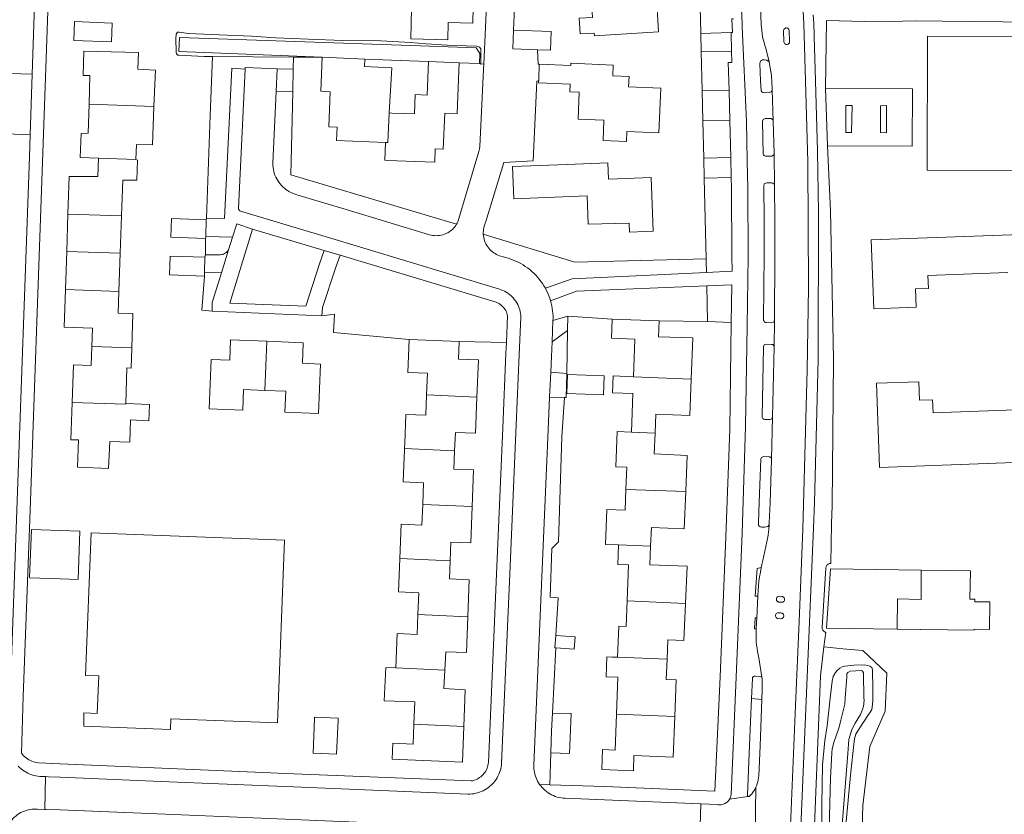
# Model space of a CAD drawing. Header units: metres. Extents: x 89888 to 94270, y 464165 to 468904.
# Tile 132 of 256: x 91864 to 92048, y 466562 to 466710. Entities that reach past the tile are written whole.
import ezdxf

# ---------------------------------------------------------------- set-up
doc = ezdxf.new("R2010")
doc.units = ezdxf.units.M
for name, color, linetype, lineweight in [('B_BEBOUWINGSGRENS_0', 251, 'CONTINUOUS', 13), ('B_TUSSENMUUR_0', 251, 'CONTINUOUS', 13), ('G_GRENS_ALGEMEEN_0', 251, 'CONTINUOUS', 13), ('T_CULTUURGRENS_0', 251, 'CONTINUOUS', 13), ('T_HEK_LIJN_0', 251, 'CONTINUOUS', 13), ('V_WEGGRENS_0', 251, 'CONTINUOUS', 13), ('W_WATERGRENS_0', 251, 'CONTINUOUS', 13)]:
    doc.layers.add(name, color=color, linetype=linetype, lineweight=lineweight)

# ---------------------------------------------------------------- blocks, each defined once
blk = doc.blocks.new('OGT_BLOK2_ACAD_1_FMEBLOCK3')
at = {"layer": 'G_GRENS_ALGEMEEN_0'}
blk.add_line((2.84, 4.42), (-2.5, 4.62), dxfattribs=at)
blk.add_lwpolyline([(-2.5, 4.62), (-2.84, -4.41), (2.84, -4.62)], dxfattribs=at)

msp = doc.modelspace()

# ---------------------------------------------------------------- linework, layer by layer
at = {"layer": 'B_BEBOUWINGSGRENS_0'}
for p, q in [((91920.78, 466702.76), (91928.71, 466702.44)), ((91940.57, 466701.96), (91946.29, 466701.73)), ((91946.29, 466701.73), (91946.04, 466695.5)), ((91961.13, 466698.61), (91961.24, 466701.49)), ((91974.05, 466683.07), (91966.41, 466682.78)), ((91873.36, 466673.54), (91873.12, 466666.55)), ((91883.1, 466666.25), (91883.34, 466673.23)), ((91899.14, 466672.48), (91899.04, 466669.36)), ((91899.04, 466669.36), (91899.02, 466668.98)), ((91873.12, 466666.55), (91872.88, 466659.47)), ((91882.87, 466659.12), (91883.1, 466666.25)), ((91898.88, 466665.48), (91898.81, 466662.71)), ((91898.81, 466662.71), (91898.79, 466661.98)), ((91974.83, 466653.97), (91983.57, 466653.66)), ((91936.98, 466650.14), (91946.32, 466649.77)), ((91977.41, 466622.21), (91977.56, 466626.33))]:
    msp.add_line(p, q, dxfattribs=at)
for points in [[(91949, 466715.06), (91948.86, 466709.14), (91944.23, 466709.25), (91944.16, 466706.03), (91937.27, 466706.18), (91937.4, 466711.82), (91939.31, 466711.78), (91939.39, 466715.28)], [(91983.04, 466714.92), (91983.5, 466707.51), (91971.52, 466706.77), (91971.49, 466707.28), (91968.88, 466707.11), (91968.7, 466710.05), (91971.19, 466710.21), (91970.94, 466714.2)], [(91881.58, 466709.12), (91874.58, 466709.43), (91874.45, 466705.9), (91881.46, 466705.64), (91881.58, 466709.12)], [(91960.93, 466704.16), (91956.3, 466704.33), (91956.46, 466707.84)], [(91956.46, 466707.84), (91963.47, 466707.59), (91963.34, 466704.08), (91960.93, 466704.16)], [(92051.21, 466706.67), (92033.64, 466706.73), (92033.57, 466681.71)], [(92033.57, 466681.71), (92051.13, 466681.66), (92051.21, 466706.67)], [(91889.39, 466693.61), (91889.67, 466700.36), (91886.41, 466700.56), (91886.49, 466703.69), (91876.32, 466703.92), (91876.18, 466699.37), (91877.45, 466699.34), (91877.29, 466694)], [(91932.54, 466686.89), (91923.45, 466687.26), (91923.55, 466689.72), (91922.01, 466689.79), (91922.27, 466696.35), (91920.52, 466696.42), (91920.78, 466702.76)], [(91928.71, 466702.44), (91928.65, 466701.08), (91933.76, 466700.83), (91933.23, 466692.39)], [(91933.23, 466692.39), (91933.72, 466692.37), (91937.97, 466692.2), (91938.12, 466695.82), (91940.32, 466695.73), (91940.57, 466701.96)], [(91961.24, 466701.49), (91967.12, 466701.25), (91967.14, 466701.64), (91975.03, 466701.32), (91974.95, 466699.3)], [(91974.95, 466699.3), (91977.98, 466699.18), (91977.9, 466697.24), (91983.9, 466697), (91983.56, 466688.67), (91977.57, 466688.92), (91977.49, 466687.07), (91973.15, 466687.24), (91973.3, 466691.06), (91968.47, 466691.26), (91968.68, 466696.26), (91966.92, 466696.33), (91966.98, 466697.76), (91961.1, 466697.99), (91961.13, 466698.61)], [(91946.04, 466695.5), (91945.9, 466692.25), (91943.61, 466692.34), (91943.34, 466685.63), (91941.85, 466685.69), (91941.74, 466683.2), (91932.88, 466683.55), (91932.41, 466683.57), (91932.54, 466686.89)], [(91877.29, 466694), (91877.12, 466688.59), (91875.8, 466688.54), (91875.63, 466684.07), (91879.06, 466683.94)], [(91885.99, 466683.69), (91886.12, 466686.51), (91889.09, 466686.43), (91889.39, 466693.61)], [(91879.06, 466683.94), (91878.91, 466680.54), (91873.6, 466680.56), (91873.36, 466673.54)], [(91883.34, 466673.23), (91883.56, 466679.85), (91886.2, 466679.87), (91886.32, 466683.61), (91885.99, 466683.69)], [(91966.41, 466682.78), (91956.27, 466682.39), (91956.52, 466676.4), (91970.14, 466676.95), (91970.35, 466671.66), (91978.02, 466671.83), (91978.09, 466670.15), (91982.47, 466670.32), (91982.09, 466680.36), (91974.16, 466680.05), (91974.05, 466683.07)], [(91899.02, 466668.98), (91892.53, 466669.2), (91892.65, 466672.7), (91899.14, 466672.48)], [(92070.13, 466670.44), (92023.12, 466668.72), (92023.6, 466655.86), (92031.51, 466656.15), (92031.38, 466659.59), (92033.81, 466659.68), (92033.72, 466662.11), (92048.6, 466662.66)], [(91898.79, 466661.98), (91892.29, 466662.2), (91892.41, 466665.7), (91898.88, 466665.48)], [(92051.04, 466659.97), (92050.94, 466662.75), (92057.6, 466662.99), (92058.54, 466637.37), (92034.66, 466636.49), (92034.57, 466638.92), (92032.14, 466638.83), (92032.01, 466642.28), (92024.12, 466641.99), (92024.69, 466626.3), (92068.18, 466627.88), (92068.02, 466637.48), (92076.43, 466637.69), (92097.54, 466638.46)], [(91872.88, 466659.47), (91872.65, 466652.44), (91877.95, 466652.26), (91877.83, 466648.83)], [(91885.24, 466648.58), (91885.45, 466654.98), (91882.73, 466655.07), (91882.87, 466659.12)], [(91978.78, 466643.21), (91979.03, 466650.23), (91974.7, 466650.39), (91974.83, 466653.97)], [(91983.57, 466653.66), (91983.46, 466650.66), (91989.85, 466650.43), (91989.57, 466642.75)], [(91910.41, 466649.82), (91903.67, 466650.1), (91903.51, 466646.27), (91900.06, 466646.41), (91899.68, 466637.2), (91905.95, 466636.95), (91906.1, 466640.82), (91910.05, 466640.66)], [(91940.24, 466639.82), (91940.4, 466643.85), (91936.74, 466644), (91936.98, 466650.14)], [(91877.83, 466648.83), (91877.71, 466645.32), (91874.36, 466645.43), (91874.12, 466638.4)], [(91884.17, 466638.22), (91884.32, 466644.85), (91885.11, 466644.83), (91885.24, 466648.58)], [(91910.05, 466640.66), (91913.98, 466640.5), (91913.82, 466636.63), (91920.09, 466636.37), (91920.46, 466645.58), (91917.07, 466645.72), (91917.22, 466649.54), (91910.41, 466649.82)], [(91946.32, 466649.77), (91946.19, 466646.48), (91949.88, 466646.34), (91949.6, 466639.4)], [(91973.21, 466639.86), (91973.33, 466643.4), (91966.52, 466643.65), (91966.39, 466640.11), (91973.21, 466639.86)], [(91978.41, 466632.89), (91978.66, 466640.1), (91974.88, 466640.23), (91974.99, 466643.35), (91978.78, 466643.21)], [(91989.57, 466642.75), (91989.33, 466635.97), (91983, 466636.24), (91982.85, 466632.67)], [(91936.11, 466629.82), (91936.15, 466630.83), (91936.37, 466636.18), (91940.09, 466636.03), (91940.24, 466639.82)], [(91949.6, 466639.4), (91949.33, 466632.67), (91945.59, 466632.83), (91945.45, 466629.42)], [(91874.12, 466638.4), (91873.89, 466631.46), (91875.29, 466631.44), (91875.12, 466626.37), (91880.93, 466626.12), (91881.18, 466631.11), (91884.89, 466631.03), (91885.01, 466635.17), (91888.44, 466634.97), (91888.54, 466637.96), (91888.54, 466638.04), (91884.17, 466638.22)], [(91977.56, 466626.33), (91975.52, 466626.41), (91975.76, 466632.98), (91978.41, 466632.89)], [(91982.85, 466632.67), (91982.69, 466628.81), (91988.82, 466628.55), (91988.54, 466621.81)], [(91939.51, 466619.41), (91939.67, 466623.44), (91935.86, 466623.59), (91936.1, 466629.65), (91936.11, 466629.82)], [(91945.45, 466629.42), (91945.31, 466625.96), (91948.99, 466625.82), (91948.72, 466618.99)], [(91976.02, 466611.86), (91973.58, 466611.95), (91973.82, 466618.45), (91977.27, 466618.33), (91977.41, 466622.21)], [(91988.54, 466621.81), (91988.24, 466614.85), (91982.14, 466615.11), (91981.99, 466611.6)], [(91935.23, 466609.31), (91935.48, 466615.69), (91939.35, 466615.53), (91939.51, 466619.41)], [(91948.72, 466618.99), (91948.45, 466612.21), (91944.77, 466612.35), (91944.63, 466608.86)], [(91913.75, 466612.72), (91877.68, 466614.1), (91876.6, 466587.52), (91879.12, 466587.43), (91878.82, 466580.43), (91876.3, 466580.52), (91876.29, 466578.06), (91892.49, 466577.44), (91892.52, 466579.44), (91912.44, 466578.67), (91913.75, 466612.72)], [(91977.63, 466601.43), (91977.87, 466608.11), (91975.89, 466608.18), (91976.02, 466611.86)], [(91981.99, 466611.6), (91981.85, 466608.15), (91988.79, 466607.86), (91988.5, 466600.95)], [(91938.62, 466598.89), (91938.78, 466602.94), (91934.98, 466603.09), (91935.23, 466609.31)], [(91944.63, 466608.86), (91944.49, 466605.51), (91948.19, 466605.36), (91947.91, 466598.45)], [(92032.48, 466607.14), (92015.52, 466607.4), (92014.78, 466596.34), (92027.99, 466596.15)], [(92045.18, 466596.11), (92045.25, 466601.21), (92042.43, 466601.25), (92042.43, 466601.72), (92041.55, 466601.73), (92041.62, 466607), (92032.48, 466607.14)], [(91975.85, 466590.91), (91976.05, 466596.7), (91977.46, 466596.65), (91977.63, 466601.43)], [(91988.5, 466600.95), (91988.21, 466594.04), (91985.23, 466594.17), (91985.08, 466590.54)], [(91934.49, 466588.91), (91934.75, 466595.33), (91938.47, 466595.18), (91938.62, 466598.89)], [(91947.91, 466598.45), (91947.65, 466591.81), (91943.84, 466591.91), (91943.65, 466588.47)], [(92027.99, 466596.15), (92032.32, 466596.09), (92032.39, 466596.09), (92042.35, 466595.94), (92042.36, 466596.15), (92045.18, 466596.11)], [(91964.34, 466592.66), (91964.16, 466592.68), (91964.33, 466594.96)], [(91964.33, 466594.96), (91967.92, 466594.71), (91967.77, 466592.43), (91964.34, 466592.66)], [(91975.64, 466580.29), (91975.88, 466587.21), (91973.71, 466587.28), (91973.85, 466590.97), (91974.83, 466590.94), (91975.85, 466590.91)], [(91985.08, 466590.54), (91984.92, 466586.77), (91986.79, 466586.69), (91986.5, 466579.83)], [(91937.85, 466578.46), (91938.01, 466582.6), (91934.25, 466582.75), (91932.34, 466582.78), (91932.63, 466589.02), (91934.49, 466588.91)], [(91943.65, 466588.47), (91943.46, 466585.08), (91947.42, 466584.84), (91947.17, 466577.98)], [(91963.39, 466573.07), (91963.53, 466577.19), (91963.68, 466580.51)], [(91963.68, 466580.51), (91967.16, 466580.39), (91966.9, 466572.95), (91963.39, 466573.07)], [(91986.5, 466579.83), (91986.18, 466572.28), (91978.9, 466572.58), (91978.78, 466569.7), (91972.89, 466569.95), (91973.02, 466573.68), (91975.4, 466573.59), (91975.64, 466580.29)], [(91919.35, 466579.76), (91919.33, 466579.4), (91919.06, 466573.02), (91923.43, 466572.83), (91923.71, 466579.18), (91923.72, 466579.57), (91919.35, 466579.76)], [(91947.17, 466577.98), (91946.93, 466571.33), (91933.82, 466571.91), (91933.93, 466574.86), (91937.7, 466574.71), (91937.85, 466578.46)]]:
    msp.add_lwpolyline(points, dxfattribs=at)
at = {"layer": 'B_TUSSENMUUR_0'}
for p, q in [((91877.29, 466694), (91889.39, 466693.61)), ((91879.06, 466683.94), (91885.99, 466683.69)), ((91873.36, 466673.54), (91883.34, 466673.23)), ((91873.12, 466666.55), (91883.1, 466666.25)), ((91872.88, 466659.47), (91882.87, 466659.12)), ((91877.83, 466648.83), (91885.24, 466648.58)), ((91910.41, 466649.82), (91910.05, 466640.66)), ((91989.57, 466642.75), (91978.78, 466643.21)), ((91949.6, 466639.4), (91940.24, 466639.82)), ((91978.41, 466632.89), (91982.85, 466632.67)), ((91936.11, 466629.82), (91945.45, 466629.42)), ((91977.41, 466622.21), (91988.54, 466621.81)), ((91939.51, 466619.41), (91948.72, 466618.99)), ((91976.02, 466611.86), (91981.99, 466611.6)), ((91935.23, 466609.31), (91944.63, 466608.86)), ((91977.63, 466601.43), (91988.5, 466600.95)), ((91938.62, 466598.89), (91947.91, 466598.45)), ((91975.85, 466590.91), (91985.08, 466590.54)), ((91934.49, 466588.91), (91943.65, 466588.47)), ((91986.5, 466579.83), (91975.64, 466580.29)), ((91947.17, 466577.98), (91937.85, 466578.46))]:
    msp.add_line(p, q, dxfattribs=at)
for points in [[(91932.54, 466686.89), (91933.01, 466686.87), (91933.23, 466692.39)], [(91884.17, 466638.22), (91884.17, 466638.09), (91874.12, 466638.4)], [(92032.48, 466607.14), (92032.42, 466603.05), (92032.48, 466603.05), (92032.46, 466601.7), (92028.06, 466601.77), (92027.99, 466596.15)]]:
    msp.add_lwpolyline(points, dxfattribs=at)
at = {"layer": 'G_GRENS_ALGEMEEN_0'}
for p, q in [((91920.78, 466702.76), (91915.4, 466702.8)), ((91950.32, 466701.47), (91950.08, 466701.58)), ((91950.88, 466701.54), (91950.32, 466701.47)), ((92030.82, 466696.9), (92014.61, 466697))]:
    msp.add_line(p, q, dxfattribs=at)
for points in [[(91900.3, 466702.89), (91898.76, 466702.9), (91894.05, 466703.15), (91893.82, 466703.19), (91893.59, 466703.43), (91893.52, 466703.7), (91893.47, 466706.29), (91893.55, 466707.1), (91893.76, 466707.43), (91894.06, 466707.46), (91895.84, 466707.23), (91901.56, 466706.96), (91907.55, 466706.68), (91912.09, 466706.4), (91918.18, 466706.16), (91924.61, 466705.91), (91931.68, 466705.85), (91937.29, 466705.51), (91940.15, 466705.29), (91944.09, 466705.02), (91947.59, 466704.92), (91949.54, 466704.85), (91950.11, 466704.64), (91950.37, 466704.33), (91950.32, 466701.47)], [(92014.96, 466686.28), (92030.79, 466686.19), (92030.82, 466696.9)], [(92019.57, 466693.77), (92018.39, 466693.79), (92018.38, 466688.74), (92019.48, 466688.73), (92019.57, 466693.77)], [(92025.98, 466688.7), (92025.99, 466693.76), (92024.86, 466693.73), (92024.85, 466688.72), (92025.98, 466688.7)], [(91871.9, 466605.51), (91875.23, 466605.38), (91875.59, 466614.41), (91871.9, 466614.55)]]:
    msp.add_lwpolyline(points, dxfattribs=at)
at = {"layer": 'T_CULTUURGRENS_0'}
for p, q in [((91915.4, 466702.8), (91900.3, 466702.89)), ((91992.62, 466653.53), (91992.47, 466660.15)), ((91963.29, 466602.1), (91963.6, 466611.18))]:
    msp.add_line(p, q, dxfattribs=at)
for points in [[(91992.35, 466665.22), (91992.36, 466664.72), (91992.41, 466662.65)], [(92014.02, 466553.59), (92013.9, 466563.45), (92014.07, 466570.85), (92014.48, 466575.4), (92014.9, 466578.12), (92015.5, 466583.25), (92015.87, 466586.42), (92016.07, 466587.29), (92016.47, 466588.06), (92016.84, 466588.5), (92017.29, 466588.9), (92017.72, 466589.13), (92018.24, 466589.26), (92019.89, 466589.46), (92021.89, 466589.5), (92022.44, 466589.37), (92022.88, 466589.24), (92023.24, 466588.97), (92023.37, 466588.54), (92023.41, 466585.04), (92023.44, 466583.12), (92023.44, 466582.91), (92023.4, 466582.11), (92023.23, 466581.17), (92022.85, 466580.57), (92022.64, 466580.23), (92020.78, 466577.36), (92020.28, 466576.58), (92020.03, 466575.68), (92019.92, 466574.61), (92019.34, 466569.56), (92017.93, 466554.38)]]:
    msp.add_lwpolyline(points, dxfattribs=at)
at = {"layer": 'T_HEK_LIJN_0'}
for p, q in [((91964.33, 466594.96), (91964.79, 466601.96)), ((91963.68, 466580.51), (91964.34, 466592.66))]:
    msp.add_line(p, q, dxfattribs=at)
msp.add_lwpolyline([(91964.81, 466612.43), (91965.47, 466632.02), (91965.95, 466639.32)], dxfattribs=at)
at = {"layer": 'V_WEGGRENS_0'}
for p, q in [((91952.26, 466730.53), (91950.88, 466701.54)), ((92002.1, 466721.55), (92002.63, 466708.88)), ((92012.34, 466710.67), (92012.41, 466709.08)), ((91999.06, 466708.96), (91999.08, 466708.47)), ((92014.61, 466697), (92014.81, 466709.61)), ((91997.02, 466707.36), (91991.36, 466707.23)), ((91991.36, 466707.23), (91991.44, 466703.87)), ((91997.1, 466703.88), (91997.02, 466707.36)), ((91991.44, 466703.87), (91997.1, 466703.88)), ((91991.61, 466696.53), (91991.44, 466703.87)), ((91915.4, 466702.8), (91915.35, 466700.57)), ((91950.88, 466701.54), (91950.83, 466700.48)), ((91866.68, 466699.65), (91859.68, 466699.8)), ((91866.29, 466688.28), (91866.68, 466699.65)), ((91903.9, 466700.72), (91902.56, 466672.74)), ((91906.4, 466700.56), (91903.9, 466700.72)), ((91912.38, 466700.64), (91912.18, 466696.41)), ((91915.35, 466700.57), (91912.38, 466700.64)), ((91915.26, 466696.34), (91915.35, 466700.57)), ((91912.18, 466696.41), (91915.26, 466696.34)), ((91996.63, 466696.59), (91991.61, 466696.53)), ((91991.61, 466696.53), (91991.75, 466690.89)), ((91996.79, 466691.01), (91996.63, 466696.59)), ((92004.65, 466696.67), (92004.86, 466690.86)), ((92014.96, 466686.28), (92014.61, 466697)), ((91991.75, 466690.89), (91996.79, 466691.01)), ((91991.91, 466683.98), (91991.75, 466690.89)), ((91996.79, 466691.01), (91996.95, 466684.1)), ((92004.86, 466690.86), (92005.01, 466684.81)), ((91866.29, 466688.28), (91859.33, 466688.57)), ((91866.16, 466684.23), (91866.29, 466688.28)), ((91996.95, 466684.1), (91991.91, 466683.98)), ((91991.91, 466683.98), (91992, 466680.21)), ((91997.04, 466680.33), (91996.95, 466684.1)), ((92005.01, 466684.81), (92005.12, 466678.84)), ((91992, 466680.21), (91997.04, 466680.33)), ((91992.35, 466665.22), (91992, 466680.21)), ((91899.18, 466672.79), (91899.14, 466672.48)), ((91902.56, 466672.74), (91899.18, 466672.79)), ((91903.54, 466656.95), (91907.79, 466670.74)), ((91904.03, 466669.25), (91904.84, 466671.7)), ((91907.79, 466670.74), (91904.84, 466671.7)), ((91907.79, 466670.74), (91921.11, 466666.76)), ((91898.98, 466665.96), (91899.02, 466668.98)), ((91899.04, 466669.36), (91904.03, 466669.25)), ((91904.03, 466669.25), (91903.31, 466666.85)), ((91901.98, 466662.61), (91903.31, 466666.85)), ((91924.09, 466665.87), (91921.11, 466666.76)), ((91898.98, 466665.96), (91898.88, 466665.48)), ((91997.21, 466662.87), (91992.41, 466662.65)), ((91992.47, 466660.15), (91997.16, 466660.33)), ((91997.16, 466660.33), (91997.05, 466653.34)), ((91900.25, 466655.45), (91920.72, 466654.56)), ((91966.54, 466654.51), (91963.79, 466653.71)), ((91966.5, 466651.83), (91966.54, 466654.51)), ((91974.83, 466653.97), (91966.54, 466654.51)), ((92005.13, 466653.75), (92005.05, 466648.76)), ((91963.79, 466653.71), (91963.63, 466649.71)), ((91992.62, 466653.53), (91983.57, 466653.66)), ((91997.05, 466653.34), (91992.62, 466653.53)), ((91963.63, 466649.71), (91966.5, 466651.83)), ((91966.5, 466651.83), (91966.37, 466643.83)), ((91955.11, 466649.61), (91946.32, 466649.77)), ((92005.05, 466648.76), (92004.74, 466635.75)), ((91963.38, 466644.05), (91963.17, 466639.39)), ((91966.37, 466643.83), (91963.38, 466644.05)), ((91963.17, 466639.39), (91965.95, 466639.32)), ((92004.74, 466635.75), (92004.57, 466627.78)), ((91964.81, 466612.43), (91963.6, 466611.18)), ((91963.29, 466602.1), (91964.79, 466601.96)), ((92001.97, 466602.29), (92001.79, 466598.23)), ((92002.74, 466583.04), (92000.81, 466583.21)), ((91963.39, 466573.07), (91963.18, 466567.15)), ((91869.15, 466568.65), (91869.01, 466562.55)), ((91963.18, 466567.15), (91961.29, 466567.21)), ((92001.42, 466550.66), (92001.64, 466566.7)), ((92000.15, 466564.96), (91996.73, 466564.46)), ((91991.16, 466557.47), (91991.39, 466563.58)), ((91991.39, 466563.58), (91994.46, 466563.45))]:
    msp.add_line(p, q, dxfattribs=at)
for points in [[(92007.58, 466864.22), (92006.44, 466855.49), (92005.56, 466845.63), (92004.9, 466835.95), (92004.71, 466828.51), (92004.77, 466821.44), (92005.17, 466805.26), (92005.11, 466794.85), (92005.26, 466790.32), (92006.1, 466777.95), (92008.99, 466737), (92010.57, 466709.04)], [(91996.26, 466759.27), (91996.88, 466750), (91997.66, 466738.25), (91997.8, 466735.74), (91998.12, 466730.4), (91999.06, 466708.96)], [(91866.07, 466571.8), (91865.8, 466571.96), (91865.55, 466572.14), (91865.3, 466572.34), (91865.08, 466572.55), (91864.86, 466572.78), (91864.66, 466573.02), (91865.03, 466583.61), (91866.22, 466616.56), (91868.54, 466681.5), (91870.21, 466728.97), (91871.07, 466729.83)], [(91867.64, 466727.99), (91867.62, 466727.48), (91866.68, 466699.65)], [(91991.36, 466707.23), (91991.13, 466717.28), (91991.39, 466718.58)], [(91956.46, 466707.84), (91956.71, 466713.32), (91957.13, 466713.36)], [(91997.48, 466709.95), (91997.13, 466709.92), (91997.24, 466707.39), (91997.02, 466707.36)], [(92002.63, 466708.88), (92002.66, 466708.31), (92002.72, 466707.75), (92002.79, 466707.19), (92002.89, 466706.63), (92003.01, 466706.07), (92003.15, 466705.52), (92003.31, 466704.98), (92003.49, 466704.44), (92004.08, 466701.94)], [(92004.68, 466480.14), (92006.12, 466512.29), (92007.93, 466556.56), (92008.99, 466581.94), (92009.69, 466597.6), (92010.38, 466614.81), (92011.2, 466644.48), (92011.44, 466659.78), (92011.32, 466683.25), (92010.57, 466709.04)], [(92012.52, 466706.66), (92012.51, 466707.02), (92012.41, 466709.08)], [(92014.81, 466709.61), (92024.27, 466709.38), (92031.37, 466709.57), (92041.46, 466709.42), (92066.35, 466709.19), (92082.74, 466709.02)], [(91999.08, 466708.47), (91999.85, 466690.77), (92000, 466683.54), (92000.11, 466678.22), (92000.2, 466665.67), (92000, 466652.63)], [(92006.87, 466705.65), (92006.88, 466705.54), (92006.92, 466705.44), (92006.98, 466705.35), (92007.06, 466705.27), (92007.15, 466705.21), (92007.26, 466705.17), (92007.37, 466705.15), (92007.48, 466705.16), (92007.58, 466705.19), (92007.68, 466705.24), (92007.77, 466705.31), (92007.83, 466705.4), (92007.88, 466705.49), (92007.91, 466705.6), (92007.91, 466705.71), (92007.86, 466707.71), (92007.84, 466707.83), (92007.8, 466707.93), (92007.74, 466708.03), (92007.66, 466708.11), (92007.57, 466708.17), (92007.46, 466708.21), (92007.35, 466708.23), (92007.24, 466708.23), (92007.13, 466708.2), (92007.03, 466708.15), (92006.94, 466708.08), (92006.87, 466707.99), (92006.82, 466707.89), (92006.79, 466707.78), (92006.78, 466707.67), (92006.87, 466705.65)], [(92006.63, 466480.1), (92007.48, 466500), (92008.26, 466518), (92011.19, 466587.18), (92012.38, 466615.04), (92012.56, 466619.74), (92013.22, 466646.4), (92013.31, 466673.78), (92013.11, 466685.34), (92012.72, 466698.4), (92012.52, 466706.66)], [(91961.24, 466701.49), (91961.01, 466701.48), (91960.93, 466704.16)], [(91997.1, 466703.88), (91997.16, 466701.82), (91996.47, 466701.78), (91996.63, 466696.59)], [(91899.18, 466672.79), (91899.9, 466691.92), (91900.3, 466702.89)], [(92004.65, 466696.67), (92004.56, 466696.47), (92004.45, 466696.32), (92004.35, 466696.27), (92004.14, 466696.24), (92003.23, 466696.17), (92002.93, 466696.21), (92002.74, 466696.32), (92002.61, 466696.54), (92002.47, 466698.36), (92002.38, 466701.6), (92002.42, 466701.86), (92002.49, 466702.04), (92002.68, 466702.19), (92002.85, 466702.27), (92003.23, 466702.3), (92003.52, 466702.26), (92003.69, 466702.21), (92003.95, 466702.02), (92004.08, 466701.94)], [(92004.08, 466701.94), (92004.09, 466701.86), (92004.55, 466699.37)], [(91906.4, 466700.56), (91905.14, 466674.58), (91905.16, 466674.47), (91905.2, 466674.37), (91905.26, 466674.28), (91905.33, 466674.2), (91905.41, 466674.13), (91905.51, 466674.08), (91923.16, 466668.78), (91953.8, 466659.54), (91954.13, 466659.42), (91954.46, 466659.29), (91954.77, 466659.14), (91955.08, 466658.96), (91955.38, 466658.77), (91955.66, 466658.56), (91955.93, 466658.33), (91956.18, 466658.09), (91956.42, 466657.83), (91956.65, 466657.56), (91956.85, 466657.27), (91957.04, 466656.97), (91957.21, 466656.66), (91957.36, 466656.34), (91957.49, 466656.02), (91957.6, 466655.68), (91957.68, 466655.34), (91957.75, 466654.99), (91957.8, 466654.64), (91957.82, 466654.29), (91957.51, 466647.28), (91956.96, 466634.26), (91955.76, 466606.47), (91954.22, 466571.17)], [(91912.38, 466700.64), (91906.42, 466700.88), (91906.4, 466700.56)], [(91950.83, 466700.48), (91950.15, 466686.11), (91950.09, 466685.67), (91949.99, 466685.23), (91946.27, 466672.74), (91946.2, 466672.52), (91946.12, 466672.3), (91946.03, 466672.08), (91945.93, 466671.87), (91945.82, 466671.66)], [(91950.8, 466669.81), (91950.79, 466670.11), (91950.81, 466670.41), (91950.84, 466670.71), (91950.89, 466671), (91950.97, 466671.3), (91951.06, 466671.58), (91951.17, 466671.86), (91951.3, 466672.13), (91954.66, 466683.15), (91960.08, 466683.47), (91960.76, 466698.34)], [(91960.76, 466698.34), (91961.12, 466698.35), (91961.13, 466698.61)], [(92004.55, 466699.37), (92004.64, 466696.86), (92004.65, 466696.67)], [(91944.16, 466670.04), (91943.88, 466669.9), (91943.58, 466669.78), (91943.28, 466669.68), (91942.97, 466669.6), (91942.65, 466669.54), (91942.34, 466669.51), (91942.02, 466669.5), (91941.7, 466669.51), (91941.38, 466669.55), (91941.07, 466669.61), (91940.76, 466669.69), (91925.23, 466674.39), (91916.05, 466677.15), (91915.69, 466677.26), (91915.33, 466677.39), (91914.99, 466677.54), (91914.65, 466677.71), (91914.32, 466677.9), (91914.01, 466678.12), (91913.71, 466678.35), (91913.43, 466678.6), (91913.16, 466678.87), (91912.91, 466679.16), (91912.68, 466679.46), (91912.47, 466679.77), (91912.28, 466680.1), (91912.11, 466680.43), (91911.96, 466680.78), (91911.83, 466681.14), (91911.73, 466681.5), (91911.65, 466681.87), (91911.59, 466682.25), (91911.55, 466682.62), (91911.54, 466683), (91912.18, 466696.41)], [(91915.26, 466696.34), (91914.92, 466680.82), (91945.82, 466671.66)], [(92005.01, 466684.81), (92004.99, 466684.71), (92004.95, 466684.6), (92004.89, 466684.51), (92004.81, 466684.44), (92004.71, 466684.38), (92004.61, 466684.34), (92004.5, 466684.32), (92003.51, 466684.32), (92003.4, 466684.34), (92003.3, 466684.38), (92003.2, 466684.43), (92003.12, 466684.5), (92003.05, 466684.59), (92003.01, 466684.69), (92002.86, 466690.84), (92003, 466691.18), (92003.34, 466691.35), (92004.35, 466691.37), (92004.46, 466691.35), (92004.57, 466691.31), (92004.66, 466691.25), (92004.74, 466691.17), (92004.8, 466691.08), (92004.84, 466690.97), (92004.86, 466690.86)], [(92014.32, 466592.82), (92014.65, 466595.56), (92014.52, 466595.61), (92014.41, 466595.67), (92014.3, 466595.75), (92014.21, 466595.84), (92014.13, 466595.95), (92014.06, 466596.07), (92014.02, 466596.19), (92013.99, 466596.32), (92013.98, 466596.45), (92014.69, 466607.55), (92014.71, 466607.69), (92014.75, 466607.82), (92014.81, 466607.95), (92014.89, 466608.06), (92014.99, 466608.16), (92015.1, 466608.25), (92015.22, 466608.32), (92015.35, 466608.36), (92015.49, 466608.39), (92015.63, 466608.39), (92015.75, 466615.82), (92015.84, 466619.17), (92016.13, 466646.3), (92016.05, 466649.87), (92015.56, 466674.17), (92014.96, 466686.28)], [(91862.26, 466574.76), (91863.74, 466616.59), (91866.16, 466684.23)], [(91997.04, 466680.33), (91997.08, 466678.37), (91997.17, 466665.72), (91997.21, 466662.87)], [(92005.13, 466653.75), (92004.91, 466653.37), (92004.6, 466653.27), (92003.61, 466653.29), (92003.5, 466653.31), (92003.39, 466653.34), (92003.29, 466653.4), (92003.21, 466653.48), (92003.14, 466653.57), (92003.09, 466653.67), (92003.05, 466653.78), (92003.19, 466665.94), (92003.17, 466672.39), (92003.1, 466678.83), (92003.2, 466679.16), (92003.6, 466679.34), (92004.61, 466679.33), (92004.7, 466679.32), (92004.8, 466679.29), (92004.88, 466679.25), (92004.96, 466679.19), (92005.03, 466679.11), (92005.07, 466679.03), (92005.11, 466678.93), (92005.12, 466678.84)], [(92005.12, 466678.84), (92005.18, 466672.37), (92005.17, 466665.9), (92005.13, 466653.75)], [(91945.82, 466671.66), (91945.66, 466671.42), (91945.49, 466671.18), (91945.3, 466670.96), (91945.1, 466670.74), (91944.88, 466670.54), (91944.65, 466670.36), (91944.41, 466670.2), (91944.16, 466670.04)], [(91952.52, 466666.49), (91952.27, 466666.7), (91952.04, 466666.92), (91951.83, 466667.16), (91951.64, 466667.42), (91951.46, 466667.68), (91951.3, 466667.96), (91951.16, 466668.25), (91951.05, 466668.55), (91950.95, 466668.86), (91950.88, 466669.17), (91950.83, 466669.49), (91950.8, 466669.81)], [(91950.8, 466669.81), (91967.9, 466664.55), (91992.35, 466665.22)], [(91903.31, 466666.85), (91903.19, 466666.69), (91903.05, 466666.54), (91902.89, 466666.4), (91902.73, 466666.28), (91902.55, 466666.17), (91902.36, 466666.09), (91902.17, 466666.02), (91901.97, 466665.97), (91901.76, 466665.93), (91898.98, 466665.96)], [(91921.11, 466666.76), (91920.3, 466664.42), (91917.74, 466656.38), (91903.54, 466656.95)], [(91920.72, 466654.56), (91920.81, 466656.14), (91923.26, 466663.45), (91924.09, 466665.87)], [(91924.09, 466665.87), (91953.2, 466657.09), (91953.44, 466656.98), (91953.68, 466656.86), (91953.91, 466656.72), (91954.12, 466656.56), (91954.32, 466656.39), (91954.51, 466656.2), (91954.68, 466655.99), (91954.84, 466655.78), (91954.98, 466655.55), (91955.1, 466655.31), (91955.2, 466655.06), (91955.28, 466654.81), (91955.34, 466654.55), (91955.11, 466649.61)], [(91962.37, 466659.7), (91962.11, 466660.14), (91961.84, 466660.56), (91961.55, 466660.98), (91961.24, 466661.38), (91960.91, 466661.77), (91960.57, 466662.15), (91960.21, 466662.51), (91959.84, 466662.85), (91959.45, 466663.18), (91959.05, 466663.49), (91958.63, 466663.78), (91958.21, 466664.05), (91957.77, 466664.31), (91957.32, 466664.54), (91956.86, 466664.76), (91956.39, 466664.96), (91955.91, 466665.13), (91955.43, 466665.29), (91954.07, 466665.69), (91953.8, 466665.78), (91953.52, 466665.89), (91953.26, 466666.02), (91953, 466666.16), (91952.76, 466666.32), (91952.52, 466666.49)], [(91900.25, 466655.45), (91898.32, 466655.59), (91898.79, 466661.98)], [(91898.81, 466662.71), (91898.87, 466662.71), (91901.98, 466662.61)], [(91901.98, 466662.61), (91900.27, 466657.04), (91900.25, 466655.45)], [(91992.41, 466662.65), (91967.4, 466661.49), (91962.37, 466659.7)], [(91963.33, 466657.36), (91963.18, 466657.84), (91963.01, 466658.32), (91962.81, 466658.79), (91962.6, 466659.25), (91962.37, 466659.7)], [(91963.33, 466657.36), (91968.18, 466659.18), (91992.47, 466660.15)], [(91963.79, 466653.71), (91963.81, 466654.04), (91963.8, 466654.52), (91963.77, 466655), (91963.72, 466655.48), (91963.65, 466655.96), (91963.57, 466656.43), (91963.46, 466656.9), (91963.33, 466657.36)], [(91936.98, 466650.14), (91922.87, 466651.44), (91923.04, 466654.9), (91920.72, 466654.56)], [(91997.05, 466653.34), (91996.75, 466633.42), (91996.03, 466613.38), (91994.95, 466587.27), (91994, 466565.94)], [(92000, 466652.63), (91999.72, 466633.92), (91999.05, 466614.09), (91997.95, 466587.18), (91997.01, 466565.34), (91996.99, 466565.16), (91996.95, 466564.97), (91996.89, 466564.8), (91996.82, 466564.63), (91996.73, 466564.46)], [(91955.11, 466649.61), (91955.02, 466647.63), (91954.43, 466633.69), (91953.24, 466606.4), (91951.76, 466571.29), (91951.73, 466571.01), (91951.67, 466570.73), (91951.6, 466570.46), (91951.5, 466570.2), (91951.39, 466569.94), (91951.25, 466569.69), (91951.1, 466569.45), (91950.93, 466569.23), (91950.75, 466569.02)], [(91963.38, 466644.05), (91963.51, 466647.01), (91963.63, 466649.71)], [(92004.74, 466635.75), (92004.62, 466635.36), (92004.3, 466635.24), (92003.28, 466635.26), (92003.17, 466635.28), (92003.07, 466635.31), (92002.98, 466635.37), (92002.91, 466635.45), (92002.85, 466635.54), (92002.82, 466635.65), (92002.8, 466635.75), (92003.05, 466648.8), (92003.2, 466649.15), (92003.56, 466649.28), (92004.57, 466649.24), (92004.67, 466649.23), (92004.77, 466649.19), (92004.86, 466649.14), (92004.94, 466649.06), (92005, 466648.97), (92005.04, 466648.87), (92005.05, 466648.76)], [(91965.95, 466639.32), (91966.25, 466639.31), (91966.37, 466643.83)], [(91960.2, 466570.83), (91961.73, 466605.92), (91962.9, 466633.32), (91963.17, 466639.39)], [(92004.12, 466615.61), (92003.85, 466615.29), (92003.6, 466615.2), (92003.21, 466615.14), (92002.73, 466615.16), (92002.44, 466615.25), (92002.1, 466615.49), (92002.12, 466616.04), (92002.27, 466619.83), (92002.55, 466627.84), (92002.7, 466628.17), (92003.07, 466628.31), (92004.02, 466628.28), (92004.12, 466628.28), (92004.23, 466628.26), (92004.32, 466628.21), (92004.4, 466628.15), (92004.47, 466628.07), (92004.52, 466627.98), (92004.55, 466627.89), (92004.57, 466627.78)], [(92004.57, 466627.78), (92004.29, 466619.69), (92004.13, 466615.96), (92004.12, 466615.61)], [(92004.12, 466615.61), (92004.07, 466614.69), (92003.88, 466613.28), (92002.94, 466608.95), (92002.87, 466608.69), (92002.81, 466608.43), (92002.75, 466608.17), (92002.69, 466607.9), (92002.64, 466607.64)], [(92002.64, 466607.64), (92001.9, 466607.46), (92001.51, 466602.31), (92001.97, 466602.29)], [(92001.97, 466602.29), (92001.98, 466602.47), (92002.03, 466603.34), (92002.11, 466604.21), (92002.21, 466605.07), (92002.33, 466605.93), (92002.47, 466606.79), (92002.64, 466607.64)], [(92006, 466602.28), (92005.89, 466602.27), (92005.79, 466602.24), (92005.69, 466602.19), (92005.6, 466602.12), (92005.53, 466602.04), (92005.48, 466601.94), (92005.45, 466601.83), (92005.45, 466601.72), (92005.46, 466601.61), (92005.5, 466601.51), (92005.55, 466601.41), (92005.63, 466601.33), (92005.72, 466601.27), (92005.82, 466601.22), (92005.93, 466601.2), (92006.42, 466601.17), (92006.52, 466601.17), (92006.63, 466601.19), (92006.73, 466601.23), (92006.81, 466601.29), (92006.89, 466601.37), (92006.94, 466601.46), (92006.98, 466601.56), (92006.99, 466601.67), (92006.99, 466601.78), (92006.96, 466601.88), (92006.92, 466601.97), (92006.85, 466602.06), (92006.77, 466602.13), (92006.68, 466602.18), (92006.58, 466602.21), (92006.47, 466602.22), (92006, 466602.28)], [(92005.84, 466599.21), (92005.73, 466599.21), (92005.63, 466599.18), (92005.53, 466599.12), (92005.44, 466599.05), (92005.37, 466598.97), (92005.32, 466598.87), (92005.29, 466598.76), (92005.29, 466598.65), (92005.3, 466598.54), (92005.34, 466598.44), (92005.4, 466598.34), (92005.47, 466598.26), (92005.56, 466598.2), (92005.66, 466598.16), (92005.77, 466598.13), (92006.26, 466598.1), (92006.37, 466598.1), (92006.47, 466598.12), (92006.57, 466598.16), (92006.65, 466598.23), (92006.73, 466598.3), (92006.78, 466598.4), (92006.82, 466598.49), (92006.84, 466598.6), (92006.83, 466598.71), (92006.8, 466598.81), (92006.76, 466598.91), (92006.69, 466598.99), (92006.61, 466599.06), (92006.52, 466599.11), (92006.42, 466599.15), (92006.31, 466599.16), (92005.84, 466599.21)], [(92001.79, 466598.23), (92001.48, 466598.23), (92001.4, 466596.21), (92001.7, 466596.2)], [(92001.7, 466596.2), (92001.71, 466596.32), (92001.79, 466598.23)], [(92001.7, 466596.2), (92001.68, 466595.59), (92001.67, 466594.99), (92001.68, 466594.39), (92001.71, 466593.79), (92001.77, 466593.19), (92001.84, 466592.59), (92001.94, 466591.99), (92002.05, 466591.4), (92002.18, 466590.82), (92002.72, 466587.22)], [(92012.23, 466551.78), (92013.69, 466587.45), (92014.32, 466592.82)], [(92014.32, 466592.82), (92017.85, 466592.49), (92021.56, 466592.14), (92026.02, 466587.94), (92025.76, 466580.85), (92022.87, 466574.28), (92021.56, 466563.25), (92021.3, 466555.11), (92019.04, 466552.04), (92017.69, 466551.99)], [(92000.81, 466583.21), (92000.98, 466586.92), (92000.99, 466587.02), (92001.02, 466587.11), (92001.07, 466587.19), (92001.13, 466587.26), (92001.21, 466587.32), (92001.29, 466587.35), (92001.39, 466587.38), (92001.48, 466587.38), (92002.49, 466587.34), (92002.72, 466587.22)], [(92002.72, 466587.22), (92002.78, 466586.87), (92002.83, 466585.85), (92002.81, 466584.83), (92002.74, 466583.04)], [(92000.81, 466583.21), (92000.43, 466574.5), (92000.04, 466565.2), (92000.04, 466565.14), (92000.05, 466565.09), (92000.07, 466565.04), (92000.1, 466565), (92000.15, 466564.96)], [(92001.64, 466566.7), (92001.78, 466567.03), (92001.9, 466567.37), (92002, 466567.71), (92002.08, 466568.06), (92002.13, 466568.41), (92002.16, 466568.77), (92002.42, 466574.41), (92002.74, 466583.04)], [(91871.9, 466571.05), (91867.84, 466571.22), (91867.53, 466571.27), (91867.22, 466571.34), (91866.92, 466571.42), (91866.63, 466571.53), (91866.34, 466571.65), (91866.07, 466571.8)], [(91954.22, 466571.17), (91954.18, 466570.81), (91954.13, 466570.45), (91954.05, 466570.1), (91953.95, 466569.75), (91953.84, 466569.41), (91953.7, 466569.08), (91953.54, 466568.75), (91953.37, 466568.43), (91953.18, 466568.13), (91952.96, 466567.83), (91952.74, 466567.55), (91952.49, 466567.28), (91952.24, 466567.03)], [(91864.04, 466570.63), (91864.32, 466570.36), (91864.6, 466570.11), (91864.91, 466569.87), (91865.23, 466569.66), (91865.56, 466569.46), (91865.9, 466569.29), (91866.25, 466569.13), (91866.61, 466569), (91866.98, 466568.89), (91867.35, 466568.8), (91867.73, 466568.73), (91868.11, 466568.69), (91869.15, 466568.65)], [(91950.75, 466569.02), (91950.55, 466568.82), (91950.34, 466568.63), (91950.11, 466568.46), (91949.87, 466568.31), (91949.63, 466568.18), (91949.37, 466568.06), (91949.1, 466567.97), (91948.83, 466567.89), (91948.56, 466567.84), (91915.45, 466569.19), (91890.87, 466570.25), (91871.9, 466571.05)], [(91961.29, 466567.21), (91961.1, 466567.5), (91960.92, 466567.8), (91960.76, 466568.11), (91960.63, 466568.43), (91960.51, 466568.76), (91960.4, 466569.1), (91960.32, 466569.44), (91960.26, 466569.78), (91960.22, 466570.13), (91960.2, 466570.48), (91960.2, 466570.83)], [(91869.15, 466568.65), (91869.74, 466568.62), (91871.9, 466568.53)], [(91871.9, 466568.53), (91890.7, 466567.77), (91915.44, 466566.72), (91947.95, 466565.39), (91948.31, 466565.39), (91948.67, 466565.42), (91949.03, 466565.47), (91949.39, 466565.54), (91949.74, 466565.63), (91950.08, 466565.74), (91950.42, 466565.87), (91950.75, 466566.02), (91951.07, 466566.18), (91951.38, 466566.37), (91951.68, 466566.57), (91951.96, 466566.79), (91952.24, 466567.03)], [(91991.39, 466563.58), (91973.43, 466564.31), (91966.04, 466564.62), (91965.67, 466564.64), (91965.3, 466564.69), (91964.93, 466564.76), (91964.57, 466564.85), (91964.21, 466564.97), (91963.87, 466565.11), (91963.53, 466565.27), (91963.2, 466565.44), (91962.88, 466565.64), (91962.58, 466565.86), (91962.29, 466566.1), (91962.01, 466566.35), (91961.76, 466566.62), (91961.51, 466566.91), (91961.29, 466567.21)], [(91994, 466565.94), (91973.47, 466566.82), (91963.18, 466567.15)], [(92000.15, 466564.96), (92000.2, 466564.94), (92000.25, 466564.92), (92000.3, 466564.93), (92000.36, 466564.94), (92000.4, 466564.97), (92000.44, 466565.01), (92000.68, 466565.26), (92000.91, 466565.52), (92001.12, 466565.8), (92001.31, 466566.09), (92001.49, 466566.39), (92001.64, 466566.7)], [(91996.73, 466564.46), (91996.63, 466564.31), (91996.52, 466564.16), (91996.39, 466564.02), (91996.26, 466563.9), (91996.11, 466563.79), (91995.93, 466563.67), (91995.73, 466563.58), (91995.53, 466563.5), (91995.32, 466563.45), (91995.11, 466563.42), (91994.89, 466563.41), (91994.68, 466563.42), (91994.46, 466563.45)], [(91861.84, 466558.78), (91861.97, 466559.11), (91862.12, 466559.43), (91862.29, 466559.75), (91862.48, 466560.05), (91862.69, 466560.34), (91862.92, 466560.61), (91863.16, 466560.88), (91863.41, 466561.12), (91863.69, 466561.35), (91863.97, 466561.57), (91864.27, 466561.76), (91864.58, 466561.94), (91864.9, 466562.1), (91865.23, 466562.23), (91865.57, 466562.35), (91865.91, 466562.45), (91866.26, 466562.52), (91866.61, 466562.57), (91866.96, 466562.6), (91867.32, 466562.61), (91867.68, 466562.6), (91869.01, 466562.55)], [(91869.01, 466562.55), (91869.3, 466562.53), (91871.9, 466562.43)], [(91871.9, 466562.43), (91893.03, 466561.59), (91915.32, 466560.67), (91944.91, 466559.41), (91974.12, 466558.17), (91991.16, 466557.47)]]:
    msp.add_lwpolyline(points, dxfattribs=at)
at = {"layer": 'W_WATERGRENS_0'}
msp.add_line((91950.08, 466701.58), (91946.29, 466701.73), dxfattribs=at)
for points in [[(91949.5, 466704.52), (91937.31, 466704.95), (91894.15, 466706.48), (91894.03, 466703.87), (91920.78, 466702.76)], [(91950.08, 466701.58), (91950.17, 466703.5), (91949.5, 466704.52)], [(91940.57, 466701.96), (91937.07, 466702.1), (91928.71, 466702.44)], [(92018.78, 466572.98), (92018.96, 466575.6), (92019.21, 466576.4), (92019.55, 466577.44), (92020.13, 466578.59), (92021.11, 466580.25), (92021.54, 466581.17), (92021.71, 466581.78), (92021.79, 466582.2), (92021.8, 466583), (92021.79, 466583.23), (92021.69, 466588.01), (92021.52, 466588.34), (92021.3, 466588.43), (92019.19, 466588.3), (92018.79, 466588.09), (92018.62, 466587.79), (92018.57, 466587.27), (92018.28, 466583.29), (92018.2, 466582.18), (92017.87, 466580.7), (92017.47, 466579.16), (92017.13, 466577.86), (92016.14, 466575.02), (92015.85, 466573.82), (92015.77, 466573.09), (92015.53, 466568.36), (92015.15, 466554.3)], [(92015.24, 466553.9), (92015.5, 466553.64), (92015.82, 466553.54), (92016.21, 466553.53), (92016.62, 466553.56), (92016.94, 466553.65), (92017.13, 466553.83), (92017.2, 466554.06), (92017.77, 466560.49), (92018.78, 466572.98)]]:
    msp.add_lwpolyline(points, dxfattribs=at)

# ---------------------------------------------------------------- block references
at = {"layer": 'G_GRENS_ALGEMEEN_0'}
msp.add_blockref('OGT_BLOK2_ACAD_1_FMEBLOCK3', (91869.05, 466610.13), dxfattribs=at)

doc.saveas('drawing.dxf')
